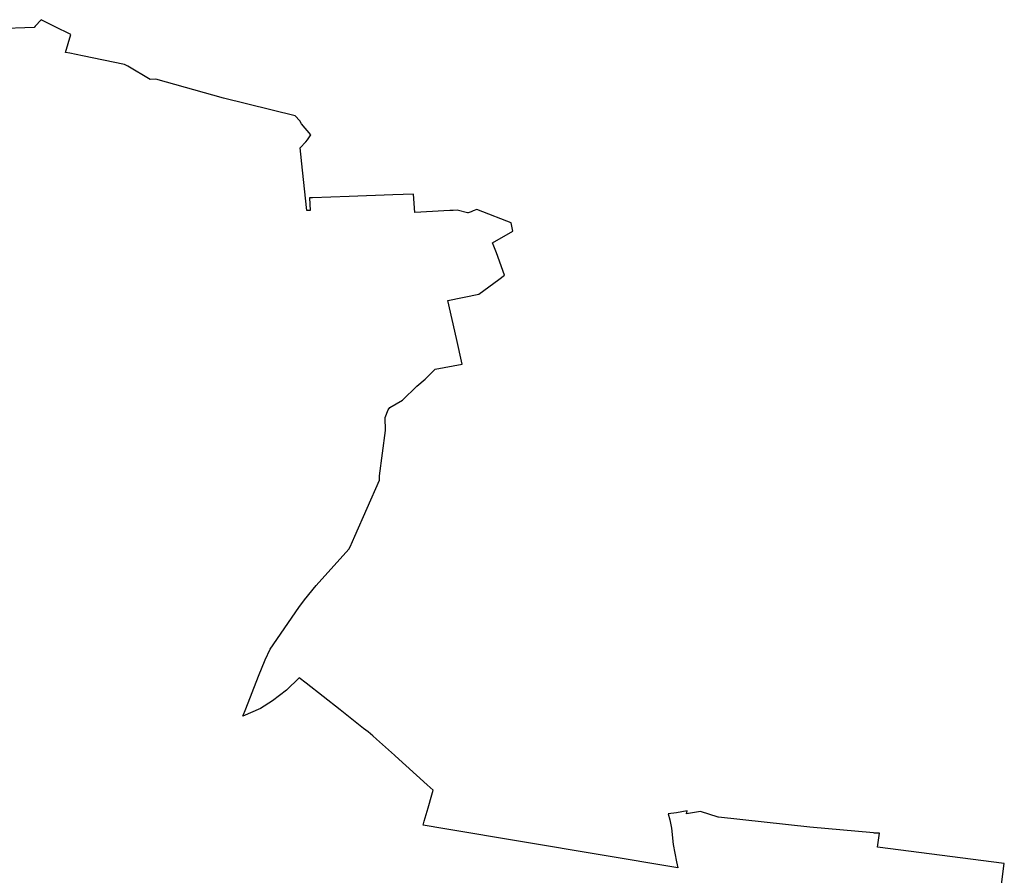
# Model space of a CAD drawing. Header units: metres. Extents: x 5550519 to 5556068, y 5707831 to 5711778.
# Tile 6 of 6: x 5553349 to 5555256, y 5709534 to 5711190. Entities that reach past the tile are written whole.
import ezdxf

# ---------------------------------------------------------------- set-up
doc = ezdxf.new("R2010")
doc.units = ezdxf.units.M

msp = doc.modelspace()

# ---------------------------------------------------------------- linework, layer by layer
at = {"layer": '216-obręb ewidencyjny', "color": 7, "linetype": 'CONTINUOUS', "lineweight": 25, "flags": 128}
msp.add_lwpolyline([(5555232.88, 5709372.07), (5555256.15, 5709556.47), (5555010.66, 5709588.18), (5555014.08, 5709614.94), (5555004.95, 5709615.36), (5555002.58, 5709615.56), (5554879.17, 5709626.54), (5554702.25, 5709646.33), (5554701.94, 5709646.42), (5554667.79, 5709656.98), (5554640.74, 5709652.53), (5554641.5, 5709658.27), (5554621.17, 5709654.39), (5554605.07, 5709652.74), (5554608.31, 5709640.8), (5554611.39, 5709625), (5554614.84, 5709593.51), (5554621.43, 5709559.47), (5554623.68, 5709547.83), (5554172.37, 5709623.65), (5554130.29, 5709630.74), (5554132.49, 5709638.43), (5554139.83, 5709664.15), (5554147.11, 5709689.63), (5554149.62, 5709698.44), (5554137.87, 5709708.96), (5554076.16, 5709764.68), (5554074.75, 5709765.95), (5554051.69, 5709786.68), (5554039.9, 5709797.28), (5554032.81, 5709803.7), (5554023.56, 5709811.16), (5554014.76, 5709818.11), (5553969.34, 5709853.96), (5553903.99, 5709905.87), (5553890.41, 5709916.16), (5553865.3, 5709892.35), (5553838.69, 5709871.16), (5553815.31, 5709856.76), (5553781.27, 5709841.47), (5553786.83, 5709856.14), (5553811.61, 5709919.08), (5553824.32, 5709950.53), (5553834, 5709971.52), (5553889.73, 5710052.42), (5553900.25, 5710066.66), (5553923.11, 5710094.44), (5553986.54, 5710165.23), (5553988.95, 5710169.73), (5553997.99, 5710189.96), (5554045.58, 5710298.8), (5554045.86, 5710307.34), (5554057.42, 5710394.92), (5554056.73, 5710420.22), (5554062.65, 5710434.58), (5554065.94, 5710439.28), (5554090.31, 5710453.78), (5554118.35, 5710480.93), (5554134.42, 5710494.53), (5554153.7, 5710513.41), (5554206.09, 5710523.49), (5554194.81, 5710573.13), (5554178.04, 5710646.86), (5554238.16, 5710658.89), (5554276.91, 5710687.13), (5554288.24, 5710695.38), (5554272.17, 5710738.55), (5554264.96, 5710757.95), (5554304.38, 5710780.98), (5554301.44, 5710793.95), (5554300.82, 5710796.69), (5554272.17, 5710807.96), (5554269.43, 5710809.03), (5554234.26, 5710822.7), (5554227.16, 5710820.02), (5554223.66, 5710818.28), (5554217.35, 5710816.32), (5554216.38, 5710816.21), (5554195.96, 5710821.41), (5554188.56, 5710821.01), (5554182.27, 5710820.66), (5554170.28, 5710820.01), (5554159.33, 5710819.41), (5554148.13, 5710818.8), (5554137.12, 5710818.2), (5554126.03, 5710817.59), (5554114.35, 5710816.96), (5554111.41, 5710852.58), (5554071.31, 5710851.03), (5553986.88, 5710847.87), (5553915.76, 5710845.22), (5553910.44, 5710845.2), (5553911.5, 5710820.71), (5553904.73, 5710820.6), (5553896.92, 5710899.02), (5553892.31, 5710942.26), (5553903.3, 5710954.05), (5553906.26, 5710957.97), (5553912.79, 5710967.66), (5553894.7, 5710988.34), (5553891.72, 5710994.27), (5553882.09, 5711004.3), (5553743.73, 5711038.3), (5553612.37, 5711075.32), (5553601.68, 5711074.75), (5553558.31, 5711100.51), (5553551.94, 5711103.67), (5553470.54, 5711120.23), (5553445.65, 5711125.28), (5553437.22, 5711126.97), (5553448.07, 5711161.33), (5553416.14, 5711177.4), (5553401.68, 5711184.47), (5553390.23, 5711190.28), (5553378.92, 5711178.05), (5553376.5, 5711175.13), (5553303.29, 5711172.41)], dxfattribs=at)

doc.saveas('drawing.dxf')
